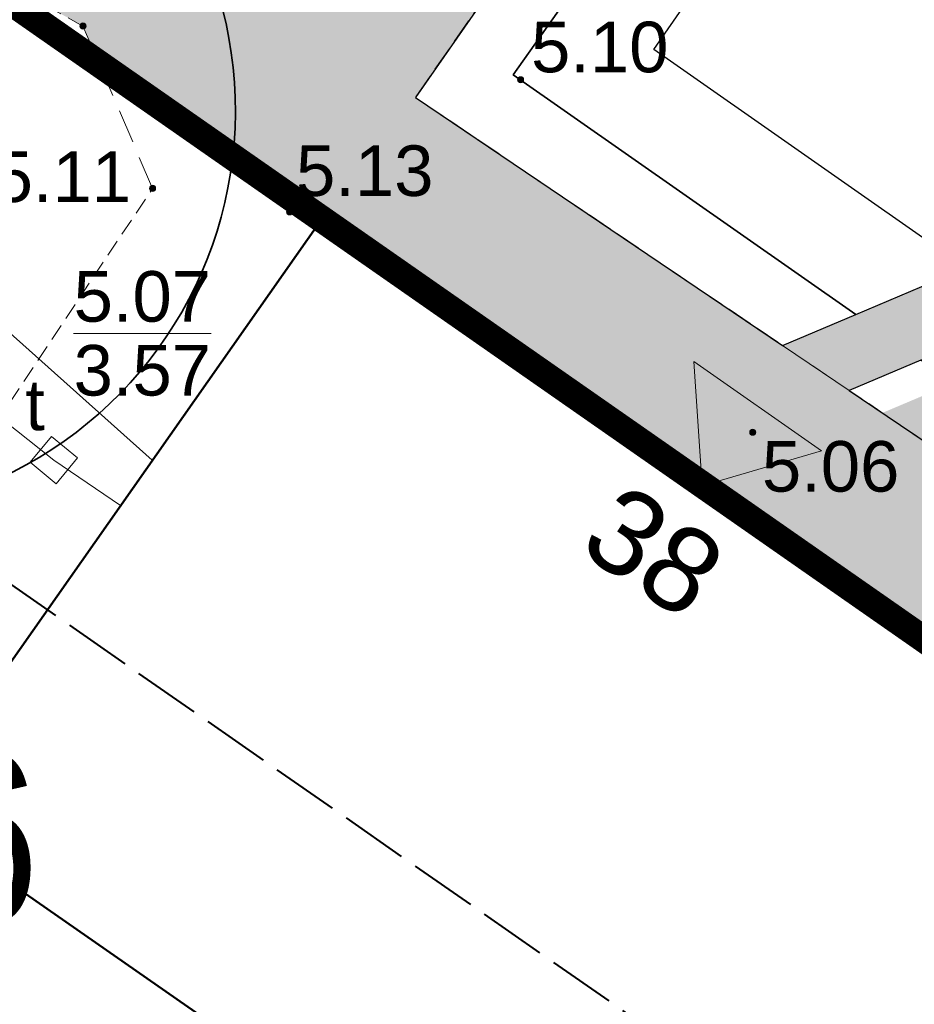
# Model space of a CAD drawing. Extents: x 5477758 to 5478353, y 5918276 to 5918502.
# Tile 24 of 127: x 5477895 to 5477909, y 5918330 to 5918344. Entities that reach past the tile are written whole.
import ezdxf
from ezdxf.enums import TextEntityAlignment as Align

# ---------------------------------------------------------------- set-up
doc = ezdxf.new("R2010")
doc.units = 0
doc.header["$LTSCALE"] = 0.25
doc.header["$PDSIZE"] = 0.75
for name, pattern in [('budynki akt$0$DASHED', [19.05, 12.7, -6.35]), ('L_0_06', [2, 1.5, -0.5]), ('PRZER2-1', [3, 2, -1]), ('PRZER4-1', [5, 4, -1])]:
    doc.linetypes.add(name, pattern=pattern)
doc.layers.get('0').update_dxf_attribs({"linetype": 'CONTINUOUS', "lineweight": 13})
for name, color, linetype, lineweight in [('000_wejscia do budynków', 7, 'CONTINUOUS', 0), ('0_NASADZENIA NISKIE', 85, 'CONTINUOUS', 0), ('0_NAWIERZCHNIA MINERALNA', 43, 'CONTINUOUS', 0), ('0_NAWIERZCHNIA UTWARDZONA_CHODNIK', 254, 'CONTINUOUS', 0), ('0_podziały zieleni średniowysokiej i nasadzeń niskich', 7, 'CONTINUOUS', 0), ('A_GRANICA OPRACOWANIA', 7, 'CONTINUOUS', 0), ('GEPADR_O', 252, 'CONTINUOUS', 18), ('GESBZO', 252, 'CONTINUOUS', 50), ('GSPPRB', 252, 'CONTINUOUS', 20), ('GSSKOD', 252, 'PRZER2-1', 18), ('GULTPR', 252, 'CONTINUOUS', 18), ('GUPIKP', 252, 'CONTINUOUS', 18), ('GUPIWZ', 252, 'CONTINUOUS', 18), ('GUPIWZ_O', 252, 'CONTINUOUS', 18), ('GUPPRZ', 252, 'CONTINUOUS', 18), ('GUPPRZ_O', 252, 'CONTINUOUS', 18), ('OT_Rzedna', 252, 'CONTINUOUS', 18), ('pomiar', 252, 'CONTINUOUS', 18), ('wysokosci', 252, 'CONTINUOUS', 18), ('zakres', 252, 'PRZER4-1', 50), ('ZZ_korona', 94, 'CONTINUOUS', 35), ('ZZ_numer-inwentaryzacyjny', 5, 'CONTINUOUS', 25)]:
    doc.layers.add(name, color=color, linetype=linetype, lineweight=lineweight)
doc.layers.add('ZZ_PROJ-obrys-rabaty', color=7, linetype='CONTINUOUS')
doc.styles.add('GEO-INFO', font='arial.ttf')
doc.styles.add('zielen', font='ARIALN.TTF', dxfattribs={"height": 2.5})

# ---------------------------------------------------------------- blocks, each defined once
blk = doc.blocks.new('POINT')
at = {"color": 0}
blk.add_point((0, 0), dxfattribs=at)
blk = doc.blocks.new('KWADRAT_NIEPRZEZR')
at = {"color": 0}
blk.add_lwpolyline([(-0.5, -0.5), (0.5, -0.5), (0.5, 0.5), (-0.5, 0.5)], close=True, dxfattribs=at)
blk = doc.blocks.new('OTRN')
at = {"linetype": 'Continuous', "lineweight": 13}
blk.add_hatch(color=0, dxfattribs=at).paths.add_polyline_path([(0, -0.091, 1), (0, 0.091, 1)])
at = {"color": 0, "linetype": 'Continuous', "lineweight": 13}
blk.add_circle((0, 0), 0.0906, dxfattribs=at)
blk = doc.blocks.new('zw$2EFF')
at = {"lineweight": 18}
blk.add_hatch(color=256, dxfattribs=at).paths.add_polyline_path([(-0.7706, 0.9628), (0, 0), (0.7703, 0.9628)])
blk.add_lwpolyline([(-0.7706, 0.9628), (0.7703, 0.9628), (0, 0), (-0.7706, 0.9628)], dxfattribs=at)

msp = doc.modelspace()

# ---------------------------------------------------------------- hatches: boundary and pattern name
at = {"layer": '0_NASADZENIA NISKIE'}
h = msp.add_hatch(color=85, dxfattribs=at)
edge = h.paths.add_edge_path()
edge.add_line((5477908.121, 5918338.413), (5477909.76, 5918339.105))
edge.add_line((5477909.76, 5918339.105), (5477908.946, 5918338.762))
edge = h.paths.add_edge_path()
edge.add_ellipse((5477919.77, 5918336.993), major_axis=(-5.75, 0), ratio=1, start_angle=9.6167, end_angle=47.6488, ccw=False)
edge.add_ellipse((5477912.648, 5918335.619), major_axis=(1.511, 0), ratio=1, start_angle=15.8942, end_angle=98.167)
edge.add_ellipse((5477912.847, 5918340.46), major_axis=(-3.371, 0), ratio=1, start_angle=23.694, end_angle=82.9515, ccw=False)
edge.add_line((5477908.121, 5918338.413), (5477917.239, 5918331.836))
edge.add_line((5477917.239, 5918331.836), (5477915.896, 5918332.744))
at = {"layer": '0_NAWIERZCHNIA MINERALNA', "transparency": 33554636}
msp.add_hatch(color=256, dxfattribs=at).paths.add_polyline_path([(5477906.642, 5918339.411), (5477914.249, 5918342.631), (5477909.188, 5918354.61), (5477909.863, 5918355.581), (5477914.362, 5918344.934), (5477915.19, 5918345.284), (5477917.198, 5918340.54), (5477916.37, 5918340.191), (5477920.707, 5918329.915), (5477919.188, 5918330.94), (5477914.643, 5918341.711), (5477907.626, 5918338.747)])
at = {"layer": '0_NAWIERZCHNIA UTWARDZONA_CHODNIK', "transparency": 33554636}
msp.add_hatch(color=256, dxfattribs=at).paths.add_polyline_path([(5477908.466, 5918357.953), (5477910.48, 5918356.535), (5477909.862, 5918355.583), (5477905.988, 5918350.001), (5477901.191, 5918343.092), (5477908.476, 5918338.173), (5477917.75, 5918331.911), (5477921.163, 5918329.606), (5477926.69, 5918325.875), (5477929.362, 5918324.071), (5477927.905, 5918321.692), (5477920.079, 5918327.139), (5477908.934, 5918334.9), (5477901.4, 5918340.146), (5477899.789, 5918341.268), (5477896.501, 5918343.587), (5477896.259, 5918344.15), (5477895.011, 5918344.835), (5477894.38, 5918345.124), (5477893.823, 5918345.456), (5477893.278, 5918345.836), (5477892.005, 5918346.724), (5477892.445, 5918347.336), (5477895.358, 5918351.387), (5477898.133, 5918349.668), (5477900.686, 5918348.087), (5477901.03, 5918348.011), (5477901.353, 5918348.025), (5477901.759, 5918348.207), (5477903.132, 5918350.182), (5477904.814, 5918352.63), (5477908.466, 5918357.953)])

# ---------------------------------------------------------------- linework, layer by layer
at = {"layer": '0_podziały zieleni średniowysokiej i nasadzeń niskich', "lineweight": 0}
for p, q in [((5477906.637, 5918339.414), (5477914.249, 5918342.631)), ((5477914.643, 5918341.711), (5477907.626, 5918338.747)), ((5477907.626, 5918338.747), (5477906.637, 5918339.414))]:
    msp.add_line(p, q, dxfattribs=at)
at = {"layer": 'A_GRANICA OPRACOWANIA', "color": 1, "linetype": 'budynki akt$0$DASHED', "ltscale": 0.1, "const_width": 0.4}
msp.add_lwpolyline([(5477902.984, 5918361.774), (5477916.9, 5918352.076), (5477917.564, 5918351.614), (5477920.33, 5918349.686), (5477925.008, 5918346.426), (5477927.636, 5918344.595), (5477927.224, 5918344.001), (5477929.613, 5918342.342), (5477930.353, 5918341.828), (5477931.84, 5918340.796), (5477932.36, 5918340.435), (5477932.052, 5918338.73), (5477931.779, 5918337.302), (5477931.203, 5918334.286), (5477930.468, 5918330.081), (5477929.362, 5918324.071), (5477927.904, 5918321.69), (5477892.005, 5918346.724), (5477902.984, 5918361.774)], dxfattribs=at)
at = {"layer": 'GESBZO', "linetype": 'Continuous', "lineweight": 50}
for points in [[(5477893.633, 5918332.514), (5477899.789, 5918341.268), (5477935.862, 5918316.151)], [(5477930.083, 5918307.137), (5477893.633, 5918332.514)]]:
    msp.add_lwpolyline(points, dxfattribs=at)
at = {"layer": 'GSPPRB', "linetype": 'Continuous', "lineweight": 20}
for p in [(5477899.789, 5918341.268), (5477897.286, 5918337.71), (5477896.814, 5918337.039)]:
    msp.add_point(p, dxfattribs=at)
at = {"layer": 'GSSKOD', "linetype": 'PRZER2-1', "lineweight": 18, "ltscale": 0.5}
msp.add_lwpolyline([(5477896.259, 5918344.15, 0.285123), (5477896.259, 5918344.15), (5477894.684, 5918345.013, 0.114605), (5477891.726, 5918345.443), (5477887.801, 5918344.556), (5477878.747, 5918341.814), (5477873.313, 5918339.863), (5477871.031, 5918341.085), (5477877.244, 5918342.922), (5477877.367, 5918343.138)], format="xyb", dxfattribs=at)
msp.add_lwpolyline([(5477935.861, 5918316.15), (5477899.789, 5918341.268), (5477893.633, 5918332.514), (5477893.905, 5918332.325), (5477890.614, 5918327.638), (5477888.72, 5918328.897), (5477897.292, 5918341.743)], dxfattribs=at)
at = {"layer": 'GULTPR', "linetype": 'Continuous', "lineweight": 18}
for points in [[(5477904.55, 5918365.6), (5477904.421, 5918365.385), (5477891.28, 5918343.408), (5477891.15, 5918343.19), (5477897.286, 5918337.71)], [(5477883.461, 5918347.533), (5477895.826, 5918337.713), (5477896.814, 5918337.039)]]:
    msp.add_lwpolyline(points, dxfattribs=at)
at = {"layer": 'GUPPRZ_O', "linetype": 'Continuous', "lineweight": 9, "flags": 128}
msp.add_lwpolyline([(5477896.12, 5918339.592), (5477898.159, 5918339.592)], dxfattribs=at)
at = {"layer": 'pomiar', "linetype": 'L_0_06', "lineweight": 13, "flags": 128}
msp.add_lwpolyline([(5477929.362, 5918324.071), (5477901.191, 5918343.092), (5477909.863, 5918355.582)], dxfattribs=at)
at = {"layer": 'pomiar', "linetype": 'PRZER2-1', "lineweight": 13, "flags": 128}
msp.add_lwpolyline([(5477897.292, 5918341.743), (5477897.292, 5918341.743), (5477896.259, 5918344.15), (5477896.259, 5918344.15)], dxfattribs=at)
at = {"layer": 'zakres', "linetype": 'PRZER4-1', "lineweight": 40}
msp.add_lwpolyline([(5477963.54, 5918377.848), (5477941.504, 5918392.244), (5477979.546, 5918459.295), (5477938.033, 5918482.848), (5477904.167, 5918427.813), (5477915.775, 5918420.837), (5477872.982, 5918351.171), (5477887.852, 5918340.978), (5477923.836, 5918315.921)], close=True, dxfattribs=at)
at = {"layer": 'ZZ_korona'}
msp.add_arc((5477892.521, 5918342.897, 10.12), 6, 290.3023, 64.7433, dxfattribs=at)
at = {"layer": 'ZZ_PROJ-obrys-rabaty'}
for points in [[(5477909.702, 5918353.392), (5477909.198, 5918354.585), (5477901.191, 5918343.092), (5477906.637, 5918339.414), (5477907.725, 5918339.874), (5477902.642, 5918343.428), (5477909.702, 5918353.392), (5477909.702, 5918353.392)], [(5477902.642, 5918343.428), (5477907.725, 5918339.874), (5477909.357, 5918340.564), (5477904.727, 5918343.8), (5477910.339, 5918351.884), (5477909.702, 5918353.392), (5477902.642, 5918343.428)], [(5477907.626, 5918338.747), (5477919.189, 5918330.94), (5477918.638, 5918332.245), (5477908.693, 5918339.197), (5477907.626, 5918338.747)]]:
    msp.add_lwpolyline(points, dxfattribs=at)

# ---------------------------------------------------------------- block references
at = {"layer": '000_wejscia do budynków', "lineweight": 0, "xscale": -1.5, "yscale": 1.5, "zscale": 1.5, "rotation": 325.048567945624}
msp.add_blockref('zw$2EFF', (5477905.444, 5918337.33), dxfattribs=at)
at = {"layer": 'GUPIKP', "lineweight": 18, "xscale": 0.5, "yscale": 0.5}
msp.add_blockref('POINT', (5477895.826, 5918337.713), dxfattribs=at)
at = {"layer": 'GUPIWZ', "lineweight": 18, "xscale": 0.5, "yscale": 0.5, "rotation": 320.3212898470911}
msp.add_blockref('KWADRAT_NIEPRZEZR', (5477895.826, 5918337.713), dxfattribs=at)
at = {"layer": 'GUPPRZ', "lineweight": 18}
msp.add_blockref('POINT', (5477895.826, 5918337.713), dxfattribs=at)
at = {"layer": 'OT_Rzedna', "color": 7, "linetype": 'Continuous', "xscale": 0.5, "yscale": 0.5, "zscale": 0.5}
for p in [(5477896.259, 5918344.15), (5477902.752, 5918343.353), (5477897.292, 5918341.743), (5477899.325, 5918341.394), (5477906.197, 5918338.126)]:
    msp.add_blockref('OTRN', p, dxfattribs=at)

# ---------------------------------------------------------------- texts
at = {"layer": 'GEPADR_O', "linetype": 'Continuous', "lineweight": 0, "style": 'GEO-INFO'}
msp.add_text('38', height=1.25, rotation=326.69, dxfattribs=at).set_placement((5477904.264, 5918337.42), align=Align.TOP_LEFT)
at = {"layer": 'GUPIWZ_O', "linetype": 'Continuous', "lineweight": 0, "style": 'GEO-INFO'}
msp.add_text('t', height=0.75, dxfattribs=at).set_placement((5477895.693, 5918338.156), align=Align.RIGHT)
at = {"layer": 'GUPPRZ_O', "linetype": 'Continuous', "lineweight": 0, "style": 'GEO-INFO'}
for s, p in [('5.07', (5477896.12, 5918339.765)), ('3.57', (5477896.12, 5918338.67))]:
    msp.add_text(s, height=0.75, dxfattribs=at).set_placement(p)
at = {"layer": 'wysokosci', "style": 'GEO-INFO'}
for s, p in [('5.10', (5477902.907, 5918344.214)), ('5.13', (5477899.42, 5918342.38)), ('5.11', (5477894.933, 5918342.29)), ('5.06', (5477906.333, 5918337.995))]:
    msp.add_text(s, height=0.75, dxfattribs=at).set_placement(p, align=Align.TOP_LEFT)
at = {"layer": 'wysokosci', "color": 7, "style": 'GEO-INFO'}
for s, p in [('5.10', (5477902.907, 5918344.214)), ('5.13', (5477899.42, 5918342.38)), ('5.11', (5477894.933, 5918342.29)), ('5.06', (5477906.333, 5918337.995))]:
    msp.add_text(s, height=0.75, dxfattribs=at).set_placement(p, align=Align.TOP_LEFT)
at = {"layer": 'ZZ_numer-inwentaryzacyjny', "linetype": 'Continuous', "insert": (5477892.422, 5918333.353, 10.06), "char_height": 2.5, "width": 3.31586, "attachment_point": 1, "style": 'zielen'}
msp.add_mtext('86', dxfattribs=at)

doc.saveas('drawing.dxf')
